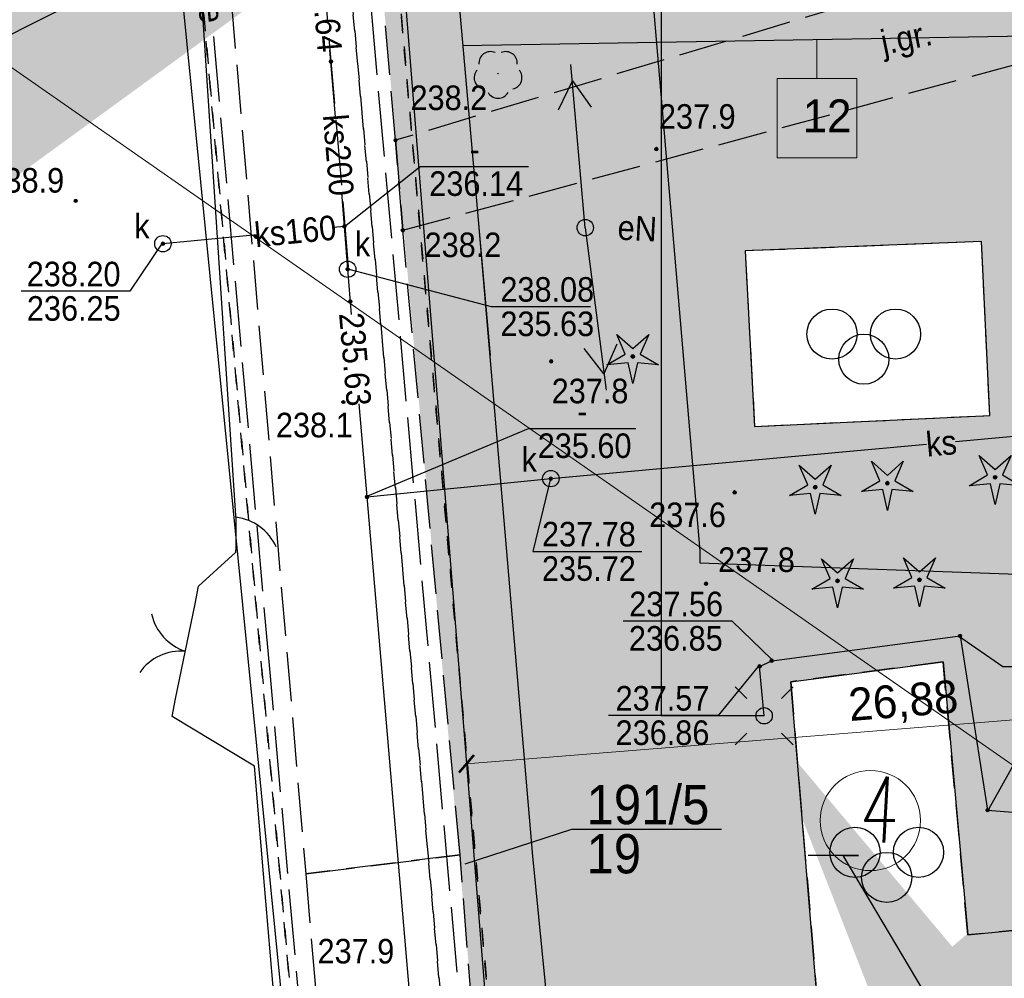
# Model space of a CAD drawing. Extents: x 40810 to 6568062, y -66833 to 5647239.
# Tile 6 of 43: x 6567737 to 6567767, y 5646962 to 5646991. Entities that reach past the tile are written whole.
import ezdxf
from ezdxf import colors
from ezdxf.entities.mleader import LeaderData, LeaderLine
from ezdxf.enums import TextEntityAlignment as Align
from ezdxf.math import Vec2, Vec3

# ---------------------------------------------------------------- set-up
doc = ezdxf.new("R2010")
doc.units = 0
doc.header["$MEASUREMENT"] = 0
for name, pattern in [('ACAD_ISO10W100', [18, 12, -3, 0, -3]), ('DGN_STYLE_2191', [1, -0.25, 0.5, -0.25]), ('DGN_STYLE_9021', [7.5, 3.75, 3.75]), ('KTJZ01_05', [2, 1.5, -0.5]), ('MZ052010', [1.5, 1, -0.5]), ('PZAG_03_05', [9, 4.5, 4.5]), ('SUPE_P_01_05', [2.5, 2, -0.5]), ('SUPK_P_01_05', [2.5, 2, -0.5]), ('SUPW_P_01_05', [2.5, 2, -0.5])]:
    doc.linetypes.add(name, pattern=pattern)
doc.layers.get('0').update_dxf_attribs({"linetype": 'CONTINUOUS'})
doc.layers.get('Defpoints').update_dxf_attribs({"linetype": 'CONTINUOUS'})
for name, color, linetype in [('BDOT1', 7, 'CONTINUOUS'), ('EWID', 7, 'CONTINUOUS'), ('GESUT1', 7, 'CONTINUOUS'), ('GESUT2', 7, 'CONTINUOUS'), ('PZAG', 7, 'CONTINUOUS'), ('Z-zielen', 62, 'CONTINUOUS')]:
    doc.layers.add(name, color=color, linetype=linetype)
for name, color, linetype, lineweight in [('E_opisy', 7, 'CONTINUOUS', 15), ('l. przekrojowa', 1, 'CONTINUOUS', 30), ('szraf1', 8, 'CONTINUOUS', 5), ('wymiarowanie', 176, 'CONTINUOUS', 9)]:
    doc.layers.add(name, color=color, linetype=linetype, lineweight=lineweight)
doc.styles.get("Standard").update_dxf_attribs({"font": 'GOTHIC.TTF'})
doc.styles.add('STYLE-GEO_140', font='geo_140.shx', dxfattribs={"bigfont": 'geo_140big.shx'})
doc.dimstyles.new('Skala 1-50', dxfattribs={"dimtxt": 1, "dimasz": 0.5, "dimexe": 0.5, "dimexo": 0.5, "dimgap": 0.2, "dimtad": 1, "dimtxsty": 'Standard', "dimblk": 'ARCHTICK', "dimcen": 0.5, "dimclrd": 256, "dimclre": 256, "dimadec": 0, "dimazin": 0, "dimtfac": 1, "dimtdec": 1, "dimtmove": 1, "dimatfit": 3, "dimldrblk": 'ARCHTICK', "dimfxl": 0, "dimlwd": -1, "dimlwe": -1, "dimarcsym": 0})
pattern_1 = [(0, (0.04, 0.02), (0, 1), [0, -1]), (0, (0.36, 0.04), (0, 1), [0, -1]), (0, (0.18, 0.26), (0, 1), [0, -1]), (0, (0.4, 0.42), (0, 1), [0, -1]), (0, (0.14, 0.48), (0, 1), [0, -1]), (0, (0.22, 0.72), (0, 1), [0, -1]), (0, (0.08, 0.9), (0, 1), [0, -1]), (0, (0.4, 0.88), (0, 1), [0, -1]), (0, (0.64, 0.92), (0, 1), [0, -1]), (0, (0.76, 0.68), (0, 1), [0, -1]), (0, (0.96, 0.66), (0, 1), [0, -1]), (0, (0.96, 0.3), (0, 1), [0, -1]), (0, (0.78, 0.18), (0, 1), [0, -1]), (0, (0.5, 0.24), (0, 1), [0, -1]), (0, (0.68, 0.42), (0, 1), [0, -1]), (0, (0.5, 0.6), (0, 1), [0, -1]), (0, (0.92, 0.04), (0, 1), [0, -1])]

# ---------------------------------------------------------------- blocks, each defined once
blk = doc.blocks.new('BUBS04_1')
at = {"layer": 'BDOT1', "color": 7, "linetype": 'Continuous'}
for centre in [(-1.917, 0.808), (1.883, 0.808), (-0.017, -0.692)]:
    blk.add_circle(centre, 1.5, dxfattribs=at)
blk = doc.blocks.new('BUBS00_1')
at = {"layer": 'BDOT1', "color": 7, "linetype": 'Continuous', "xscale": 1.700003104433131, "yscale": 1.700003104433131, "zscale": 1.700003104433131}
blk.add_blockref('BUBS04_1', (0, 0.1), dxfattribs=at)
blk = doc.blocks.new('KTOK02_5')
at = {"layer": 'BDOT1', "color": 7, "linetype": 'Continuous'}
for centre, radius, start, end in [((-5.07, -0.58), 5.1, 6.3346, 66.4772), ((5.07, -0.57), 5.09, 113.4577, 173.7302)]:
    blk.add_arc(centre, radius, start, end, dxfattribs=at)
blk = doc.blocks.new('KTOK04_3')
at = {"layer": 'BDOT1', "color": 7, "linetype": 'Continuous'}
blk.add_arc((5.07, -0.58), 5.1, 113.6745, 173.5136, dxfattribs=at)
blk = doc.blocks.new('DWG_H0_10')
at = {"layer": 'BDOT1', "linetype": 'Continuous'}
blk.add_hatch(color=7, dxfattribs=at).paths.add_polyline_path([(-0.1, 0, 1), (0.1, 0, 1)], flags=16)
at = {"layer": 'BDOT1', "color": 7, "linetype": 'Continuous'}
blk.add_lwpolyline([(-0.1, 0, 1), (0.1, 0, 1)], format="xyb", close=True, dxfattribs=at)
blk = doc.blocks.new('OBOP01_1')
at = {"layer": 'BDOT1', "color": 7, "linetype": 'Continuous'}
blk.add_lwpolyline([(-0.974, 1.341), (0, 0.48), (0.974, 1.341), (0.457, 0.148), (1.576, -0.512), (0.282, -0.389), (0, -1.657), (-0.282, -0.389), (-1.576, -0.512), (-0.457, 0.148), (-0.974, 1.341)], dxfattribs=at)
blk.add_circle((0, 0), 0.1, dxfattribs=at)
blk.add_blockref('DWG_H0_10', (0, 0), dxfattribs=at)
blk = doc.blocks.new('OBOP02_1')
at = {"layer": 'BDOT1', "color": 7, "linetype": 'Continuous'}
blk.add_circle((0, 0), 0.01, dxfattribs=at)
for centre, start, end in [((-0.47, 0.647), 66, 186), ((0.47, 0.647), 354, 114), ((-0.761, -0.247), 138, 258), ((0.761, -0.247), 282, 42), ((0, -0.8), 210, 330)]:
    blk.add_arc(centre, 0.7, start, end, dxfattribs=at)
blk = doc.blocks.new('DWG_H0_11')
at = {"layer": 'BDOT1', "linetype": 'Continuous'}
blk.add_hatch(color=7, dxfattribs=at).paths.add_polyline_path([(0.09, 0, 1), (-0.09, 0, 1)], flags=16)
at = {"layer": 'BDOT1', "color": 7, "linetype": 'Continuous'}
blk.add_lwpolyline([(0.09, 0, 1), (-0.09, 0, 1)], format="xyb", close=True, dxfattribs=at)
blk = doc.blocks.new('RTPW01_1')
at = {"layer": 'BDOT1', "color": 7, "linetype": 'Continuous'}
blk.add_circle((0, 0), 0.09, dxfattribs=at)
blk.add_blockref('DWG_H0_11', (0, 0), dxfattribs=at)
blk = doc.blocks.new('801_5')
at = {"layer": 'BDOT1', "linetype": 'Continuous'}
h = blk.add_hatch(color=7, dxfattribs=at)
edge = h.paths.add_edge_path()
edge.add_arc((-0.002, -0.004), 0.045, 0, 360)
at = {"layer": 'BDOT1', "color": 7, "linetype": 'Continuous'}
blk.add_circle((-0.002, -0.004), 0.045, dxfattribs=at)
blk = doc.blocks.new('SUSM04_1')
at = {"layer": 'GESUT1', "color": 235, "linetype": 'Continuous'}
blk.add_circle((0, 0), 0.5, dxfattribs=at)
blk = doc.blocks.new('SUSM01_1')
at = {"layer": 'GESUT1', "color": 235, "linetype": 'Continuous'}
for p, q in [((-1.768, 1.768), (-1.061, 1.061)), ((1.768, 1.768), (1.061, 1.061)), ((-1.768, -1.768), (-1.061, -1.061)), ((1.768, -1.768), (1.061, -1.061))]:
    blk.add_line(p, q, dxfattribs=at)
blk.add_circle((0, 0), 0.5, dxfattribs=at)
blk = doc.blocks.new('SUPE04_2')
at = {"layer": 'GESUT1', "color": 230, "linetype": 'Continuous'}
for p, q in [((0.004, -4.999), (0.004, 5.001)), ((-0.996, 2.301), (0.004, 4.001)), ((0.004, 4.001), (1.004, 2.301))]:
    blk.add_line(p, q, dxfattribs=at)
blk = doc.blocks.new('SUPE00_2')
at = {"layer": 'GESUT1', "color": 230, "linetype": 'Continuous', "rotation": 270}
blk.add_blockref('SUPE04_2', (4.999, 0.004), dxfattribs=at)
blk = doc.blocks.new('SUPE04_3')
at = {"layer": 'GESUT1', "color": 230, "linetype": 'Continuous'}
for p, q in [((0.005, -5.001), (0.005, 4.999)), ((-0.995, 2.299), (0.005, 3.999)), ((0.005, 3.999), (1.005, 2.299))]:
    blk.add_line(p, q, dxfattribs=at)
blk = doc.blocks.new('SUPE00_3')
at = {"layer": 'GESUT1', "color": 230, "linetype": 'Continuous', "rotation": 270}
blk.add_blockref('SUPE04_3', (5.001, 0.005), dxfattribs=at)
blk = doc.blocks.new('SUUS22_1')
at = {"layer": 'GESUT1', "color": 202, "linetype": 'Continuous'}
blk.add_circle((0, 0), 0.5, dxfattribs=at)
blk = doc.blocks.new('DWG_H0_26')
at = {"layer": 'GESUT1', "linetype": 'Continuous'}
blk.add_hatch(color=230, dxfattribs=at).paths.add_polyline_path([(0.09, 0, 1), (-0.09, 0, 1)], flags=16)
at = {"layer": 'GESUT1', "color": 230, "linetype": 'Continuous'}
blk.add_lwpolyline([(0.09, 0, 1), (-0.09, 0, 1)], format="xyb", close=True, dxfattribs=at)
blk = doc.blocks.new('SUPS01_1')
at = {"layer": 'GESUT1', "color": 230, "linetype": 'Continuous'}
blk.add_circle((0, 0), 0.09, dxfattribs=at)
blk.add_blockref('DWG_H0_26', (0, 0), dxfattribs=at)
blk = doc.blocks.new('DWG_H0_27')
at = {"layer": 'GESUT1', "linetype": 'Continuous'}
blk.add_hatch(color=44, dxfattribs=at).paths.add_polyline_path([(-0.09, 0, 1), (0.09, 0, 1)], flags=16)
at = {"layer": 'GESUT1', "color": 44, "linetype": 'Continuous'}
blk.add_lwpolyline([(-0.09, 0, 1), (0.09, 0, 1)], format="xyb", close=True, dxfattribs=at)
blk = doc.blocks.new('SUPS00_1')
at = {"layer": 'GESUT1', "color": 44, "linetype": 'Continuous'}
blk.add_circle((0, 0), 0.09, dxfattribs=at)
blk.add_blockref('DWG_H0_27', (0, 0), dxfattribs=at)
blk = doc.blocks.new('_ArchTick')
at = {"color": 0, "linetype": 'ByBlock', "const_width": 0.15}
blk.add_lwpolyline([(-0.5, -0.5), (0.5, 0.5)], dxfattribs=at)
blk = doc.blocks.new('*D275')
at = {"layer": 'Defpoints', "color": 0}
for p in [(6567777.266, 5646974.045), (6567750.47, 5646971.896), (6567750.746, 5646968.455)]:
    blk.add_point(p, dxfattribs=at)
at = {"layer": 'wymiarowanie'}
for p, q in [((6567777.306, 5646973.546), (6567777.581, 5646970.105)), ((6567750.51, 5646971.398), (6567750.786, 5646967.957)), ((6567777.542, 5646970.603), (6567750.746, 5646968.455))]:
    blk.add_line(p, q, dxfattribs=at)
at = {"layer": 'wymiarowanie', "linetype": 'Continuous', "xscale": 0.5, "yscale": 0.5, "zscale": 0.5}
for p, rotation in [((6567777.542, 5646970.603), 4.583369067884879), ((6567750.746, 5646968.455), 184.5833690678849)]:
    blk.add_blockref('_ArchTick', p, dxfattribs=dict(at, rotation=rotation))
at = {"layer": 'wymiarowanie', "color": 0, "linetype": 'Continuous', "insert": (6567764.082, 5646970.298), "char_height": 1, "attachment_point": 5, "rotation": 4.5834}
blk.add_mtext('26,88', dxfattribs=at)
blk = doc.blocks.new('*D306')
at = {"layer": 'Defpoints', "color": 0}
for p in [(6567735.332, 5646990.777), (6567796.86, 5646947.89)]:
    blk.add_point(p, dxfattribs=at)
at = {"layer": 'wymiarowanie'}
blk.add_line((6567786.464, 5646955.136), (6567735.332, 5646990.777), dxfattribs=at)
at = {"layer": 'wymiarowanie', "linetype": 'Continuous', "xscale": 0.5, "yscale": 0.5, "zscale": 0.5, "rotation": 145.122668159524}
blk.add_blockref('_ArchTick', (6567735.332, 5646990.777), dxfattribs=at)
at = {"layer": 'wymiarowanie', "color": 0, "linetype": 'Continuous', "insert": (6567785.805, 5646956.464), "char_height": 1, "attachment_point": 5, "rotation": 325.1227}
blk.add_mtext('R75', dxfattribs=at)

msp = doc.modelspace()

# ---------------------------------------------------------------- hatches: boundary and pattern name
at = {"layer": 'szraf1', "true_color": 0xc7c8ca}
h = msp.add_hatch(dxfattribs=at)
h.set_pattern_fill('ANSI37', color=9, scale=2, style=0)
h.set_pattern_definition([(45, (0, 0), (-0.1767766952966, 0.1767766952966), []), (135, (0, 0), (-0.1767766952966, -0.1767766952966), [])])
h.paths.add_polyline_path([(6567823.29, 5646949.789), (6567823.25, 5646947.076), (6567815.665, 5646947.38, 0.196657), (6567818.004, 5646952.37), (6567818.832, 5646976.873, 0.160815), (6567817.35, 5646983.958), (6567809.203, 5646997.768, 0.265433), (6567799.729, 5647003.178), (6567753.063, 5647002.39, 0.208172), (6567747.98, 5647000.075), (6567747.21, 5647008.79), (6567747.35, 5647008.792, 0.163859), (6567751.584, 5647007.366), (6567799.729, 5647008.178, -0.27448), (6567813.51, 5647000.308), (6567821.657, 5646986.499, -0.142644), (6567823.867, 5646977.829), (6567822.996, 5646952.047, 0.081845)])
at = {"layer": 'wymiarowanie', "linetype": 'Continuous', "true_color": 0xffffff}
msp.add_hatch(color=7, dxfattribs=at).paths.add_polyline_path([(6567760.227, 5646986.952), (6567762.655, 5646986.952), (6567762.655, 5646989.372), (6567760.227, 5646989.372)])
at = {"layer": 'Z-zielen', "linetype": 'Continuous'}
h = msp.add_hatch(dxfattribs=at)
h.set_pattern_fill('STIPPLE', color=256, style=0)
h.set_pattern_definition(pattern_1)
h.paths.add_polyline_path([(6567834.6, 5646957.495), (6567823.191, 5646957.827), (6567823.445, 5646965.336), (6567828.442, 5646965.168), (6567828.864, 5646977.66), (6567823.867, 5646977.829, 0.142655), (6567821.657, 5646986.499), (6567813.237, 5647000.769, 0.26076), (6567799.458, 5647008.176), (6567751.703, 5647007.367), (6567753.913, 5647007.405), (6567751.011, 5647008.834), (6567829.898, 5647009.741)])
h.paths.add_polyline_path([(6567821.79, 5646988.53), (6567828.8, 5646988.46), (6567828.94, 5647000.44), (6567821.94, 5647000.52)], flags=16)
h.paths.add_polyline_path([(6567821.94, 5647003.02), (6567820.471, 5647003.038), (6567820.304, 5646991.747), (6567818.548, 5646991.769), (6567820.448, 5646988.547), (6567821.79, 5646988.53)], flags=16)
h.paths.add_polyline_path([(6567829.53, 5646985.826, 1), (6567825.131, 5646985.826, 1)], flags=16)
h.paths.add_polyline_path([(6567821.94, 5647003.02), (6567825.04, 5647003.02), (6567825.04, 5647000.52), (6567821.94, 5647000.52)], flags=16)
edge = h.paths.add_edge_path()
edge.add_arc((6567747.432, 5647001.681), 7.112, -80.8591, 5.919, ccw=False)
edge.add_line((6567748.561, 5646994.662), (6567748.006, 5647000.103))
edge.add_arc((6567753.178, 5646995.4), 6.991, 91.0011, 137.7188, ccw=False)
edge.add_line((6567753.056, 5647002.39), (6567754.503, 5647002.414))
h = msp.add_hatch(dxfattribs=at)
h.set_pattern_fill('STIPPLE', color=256, style=0)
h.set_pattern_definition(pattern_1)
h.paths.add_polyline_path([(6567747.986, 5647000), (6567748.781, 5646991.01), (6567776.084, 5646990.814), (6567776.232, 5646993.84), (6567795.523, 5646992.896, 0.450494), (6567796.571, 5646993.97), (6567796.5, 5646998.125), (6567782.902, 5646997.894), (6567782.843, 5647001.405), (6567772.844, 5647001.236), (6567772.819, 5647002.724), (6567753.063, 5647002.39, 0.214723)])
h = msp.add_hatch(dxfattribs=at)
h.set_pattern_fill('STIPPLE', color=256, style=0)
h.set_pattern_definition(pattern_1)
h.paths.add_polyline_path([(6567775.17, 5646972.145), (6567787.446, 5646971.544), (6567787.305, 5646968.647), (6567791.261, 5646968.454), (6567790.19, 5646952.48), (6567787.87, 5646952.48), (6567787.85, 5646951.258), (6567790.19, 5646951.22), (6567790.127, 5646950.807), (6567787.566, 5646950.859), (6567787.53, 5646949.942), (6567790.37, 5646949.88), (6567790.309, 5646948.376), (6567752.41, 5646949.92), (6567748.781, 5646991.01), (6567776.084, 5646990.814)])
h.paths.add_polyline_path([(6567769.49, 5646963.57), (6567769.69, 5646959.99), (6567765.56, 5646959.52), (6567765.45, 5646960.15), (6567761.58, 5646959.68), (6567760.64, 5646970.96), (6567765.29, 5646971.57), (6567766.05, 5646963.23)], flags=16)
h.paths.add_polyline_path([(6567790.48, 5646963.51), (6567784.64, 5646963.65), (6567784.66, 5646963.02), (6567781.15, 5646963.05), (6567781.14, 5646963.89), (6567777.12, 5646964.03), (6567777.02, 5646958.94), (6567780.99, 5646958.95), (6567781.01, 5646959.47), (6567784.58, 5646959.46), (6567784.6, 5646958.92), (6567788.13, 5646958.93), (6567790.42, 5646961)], flags=16)
h.paths.add_polyline_path([(6567759.25, 5646984.11), (6567759.54, 5646978.75), (6567766.72, 5646979.09), (6567766.46, 5646984.4)], flags=16)
h.paths.add_polyline_path([(6567774.68, 5646960.16), (6567767.82, 5646959.54), (6567767.72, 5646956.71), (6567774.51, 5646956.86)], flags=16)

# ---------------------------------------------------------------- linework, layer by layer
at = {"lineweight": 5}
msp.add_circle((6567763.073, 5646966.723), 1.53, dxfattribs=at)
at = {"layer": 'BDOT1', "color": 7, "linetype": 'KTJZ01_05'}
for points in [[(6567740.08, 5647032.17), (6567740.84, 5647023.67), (6567745.84, 5646965.1), (6567750.55, 5646965.68), (6567748.8, 5646984.74), (6567748.58, 5646987.49), (6567745.36, 5647023.84), (6567744.6, 5647032.25)], [(6567776.22, 5646946.92), (6567755.69, 5646947.94), (6567753.35, 5646949.66), (6567751.55, 5646952.88), (6567750.55, 5646965.68), (6567745.84, 5646965.1), (6567746.8, 5646953.77), (6567746.76, 5646952.21), (6567746.21, 5646950.43), (6567744.59, 5646948.29)]]:
    msp.add_lwpolyline(points, dxfattribs=at)
at = {"layer": 'BDOT1', "color": 7, "linetype": 'DGN_STYLE_9021'}
for points in [[(6567743.71, 5646975.98), (6567743.71, 5646976.03), (6567742.5, 5646994.41), (6567740.95, 5647008.04)], [(6567752.77, 5646965.64), (6567751.12, 5646984.94)], [(6567742.461, 5646973.342), (6567742.57, 5646973.88), (6567743.71, 5646974.92), (6567743.71, 5646974.98)], [(6567744.55, 5646965.1), (6567744.28, 5646968.38), (6567741.76, 5646969.9), (6567741.869, 5646970.436)], [(6567775.39, 5646951.41), (6567754.08, 5646952.37), (6567752.77, 5646965.64)], [(6567732.12, 5646952.29), (6567745.69, 5646951.75), (6567744.55, 5646965.1)]]:
    msp.add_lwpolyline(points, dxfattribs=at)
at = {"layer": 'BDOT1', "color": 7, "linetype": 'KTJZ01_05'}
msp.add_lwpolyline([(6567748.58, 5646987.49), (6567748.8, 5646984.74), (6567767.38, 5646989.77), (6567776.79, 5646991.74), (6567800.63, 5646990.6), (6567800.82, 5646993.77), (6567776.54, 5646994.91), (6567766.35, 5646992.81)], close=True, dxfattribs=at)
at = {"layer": 'BDOT1', "color": 7, "linetype": 'Continuous'}
for points in [[(6567759.25, 5646984.11), (6567759.54, 5646978.75), (6567766.72, 5646979.09), (6567766.46, 5646984.4), (6567759.25, 5646984.11)], [(6567743.71, 5646975.98), (6567743.71, 5646974.98)], [(6567741.869, 5646970.436), (6567742.461, 5646973.342)], [(6567769.49, 5646963.57), (6567769.69, 5646959.99), (6567765.56, 5646959.52), (6567765.45, 5646960.15), (6567761.58, 5646959.68), (6567760.64, 5646970.96), (6567765.29, 5646971.57), (6567766.05, 5646963.23), (6567769.49, 5646963.57)]]:
    msp.add_lwpolyline(points, dxfattribs=at)
at = {"layer": 'BDOT1', "color": 7, "linetype": 'MZ052010'}
for points in [[(6567759.25, 5646984.11), (6567759.54, 5646978.75), (6567766.72, 5646979.09), (6567766.46, 5646984.4)], [(6567760.64, 5646970.96), (6567761.58, 5646959.68), (6567765.45, 5646960.15), (6567765.56, 5646959.52), (6567769.69, 5646959.99), (6567769.49, 5646963.57), (6567766.05, 5646963.23), (6567765.29, 5646971.57)]]:
    msp.add_lwpolyline(points, close=True, dxfattribs=at)
at = {"layer": 'EWID', "color": 92, "linetype": 'DGN_STYLE_2191'}
for p, q in [((6567739.12, 5647032.16), (6567746.37, 5646950.17)), ((6567746.37, 5646950.17), (6567739.12, 5647032.16)), ((6567750.97, 5646949.98), (6567745.74, 5647008.76)), ((6567745.74, 5647008.76), (6567750.97, 5646949.98)), ((6567752.41, 5646949.92), (6567747.783, 5647002.3)), ((6567747.783, 5647002.3), (6567752.41, 5646949.92))]:
    msp.add_line(p, q, dxfattribs=at)
at = {"layer": 'EWID', "color": 92, "linetype": 'Continuous'}
msp.add_lwpolyline([(6567750.71, 5646965.4), (6567753.96, 5646966.46), (6567758.53, 5646966.46)], dxfattribs=at)
at = {"layer": 'GESUT1', "color": 1, "linetype": 'Continuous'}
for p in [(6567756.684, 5647000.971), (6567759.83, 5646969.92)]:
    msp.add_line(p, (6567756.684, 5646969.92), dxfattribs=at)
at = {"layer": 'GESUT1', "color": 44, "linetype": 'Continuous'}
for points in [[(6567746.75, 5646988.2), (6567746.58, 5646990.24)], [(6567747.02, 5646984.86), (6567749.33, 5646986.69), (6567752.64, 5646986.69)], [(6567747.24, 5646982.17), (6567747.12, 5646983.55), (6567747.02, 5646984.86), (6567746.94, 5646985.88)], [(6567744.35, 5646984.6), (6567741.48, 5646984.33)], [(6567747.02, 5646984.86), (6567746.68, 5646984.83)], [(6567741.48, 5646984.38), (6567740.47, 5646982.88), (6567737.15, 5646982.88)], [(6567747.16, 5646983.55), (6567751.5, 5646982.41), (6567754.53, 5646982.41)], [(6567750.25, 5646946.98), (6567747.71, 5646976.6), (6567747.47, 5646979.44)], [(6567765.67, 5646978.29), (6567775.9, 5646979.23), (6567777.59, 5646979.14)], [(6567747.66, 5646976.6), (6567752.64, 5646978.69), (6567755.91, 5646978.69)], [(6567753.32, 5646977.16), (6567764.79, 5646978.21)], [(6567747.71, 5646976.6), (6567753.32, 5646977.16)], [(6567753.32, 5646977.2), (6567752.77, 5646974.94), (6567756.1, 5646974.94)]]:
    msp.add_lwpolyline(points, dxfattribs=at)
at = {"layer": 'GESUT1', "color": 230, "linetype": 'Continuous'}
for points in [[(6567760.06, 5646971.64), (6567758.85, 5646972.81), (6567755.53, 5646972.81)], [(6567759.83, 5646969.92), (6567759.69, 5646971.43), (6567760.06, 5646971.6), (6567765.81, 5646972.36), (6567766.65, 5646967.04), (6567777.04, 5646966.22), (6567783.41, 5646965.88)], [(6567765.76, 5646972.36), (6567767.12, 5646971.43), (6567770.47, 5646971.43)], [(6567759.69, 5646971.48), (6567758.43, 5646969.93), (6567755.08, 5646969.93)], [(6567766.65, 5646967), (6567767.52, 5646968.57), (6567770.86, 5646968.57)]]:
    msp.add_lwpolyline(points, dxfattribs=at)
at = {"layer": 'GESUT2', "color": 44, "linetype": 'SUPK_P_01_05'}
msp.add_lwpolyline([(6567747.147, 5646983.625), (6567745.784, 5646999.82)], dxfattribs=at)
at = {"layer": 'GESUT2', "color": 5, "linetype": 'SUPW_P_01_05'}
msp.add_lwpolyline([(6567751.21, 5646949.35), (6567751.35, 5646952.13), (6567747.55, 5646994.76)], dxfattribs=at)
at = {"layer": 'GESUT2', "color": 230, "linetype": 'SUPE_P_01_05'}
msp.add_lwpolyline([(6567745.664, 5646960.958), (6567745.87, 5646958.632), (6567746.62, 5646950.17), (6567744.752, 5646971.237), (6567742.992, 5646991.093)], dxfattribs=at)
at = {"layer": 'l. przekrojowa', "color": 7, "linetype": 'Continuous'}
msp.add_line((6567750.628, 5646990.382), (6567776.084, 5646990.814), dxfattribs=at)
msp.add_lwpolyline([(6567748.988, 5647008.897), (6567749.562, 5647002.452), (6567751.464, 5646980.915)], dxfattribs=at)
at = {"layer": 'PZAG', "color": 191, "linetype": 'PZAG_03_05'}
msp.add_lwpolyline([(6567752.96, 5647032.39), (6567757.87, 5646974.96), (6567757.87, 5646974.59), (6567831.71, 5646971.95)], dxfattribs=at)
at = {"layer": 'PZAG', "color": 53, "linetype": 'Continuous'}
for points in [[(6567739.51, 5646952.44), (6567745.63, 5646956.09), (6567738.08, 5647032.14)], [(6567745.63, 5647032.27), (6567751.62, 5646957.55), (6567751.62, 5646957.34), (6567758.07, 5646951.67)]]:
    msp.add_lwpolyline(points, dxfattribs=at)
at = {"layer": 'wymiarowanie', "color": 7, "linetype": 'Continuous'}
msp.add_line((6567761.441, 5646989.372), (6567761.441, 5646990.566), dxfattribs=at)
at = {"layer": 'wymiarowanie', "color": 30, "linetype": 'KTJZ01_05', "const_width": 1}
msp.add_lwpolyline([(6567786.84, 5647009.46), (6567747.21, 5647008.79), (6567747.783, 5647002.3), (6567752.41, 5646949.92), (6567823.25, 5646947.076), (6567823.41, 5646957.82), (6567834.6, 5646957.54), (6567830.44, 5647003.7), (6567829.858, 5647010.193), (6567786.84, 5647009.46)], dxfattribs=at)
at = {"layer": 'wymiarowanie', "color": 7, "linetype": 'Continuous'}
msp.add_lwpolyline([(6567760.227, 5646986.952), (6567762.655, 5646986.952), (6567762.655, 5646989.372), (6567760.227, 5646989.372)], close=True, dxfattribs=at)
at = {"layer": 'wymiarowanie', "color": 1, "linetype": 'ACAD_ISO10W100', "ltscale": 0.3}
msp.add_arc((6567796.86, 5646947.89), 75, 29.26094, 153.76929, dxfattribs=at)

# ---------------------------------------------------------------- block references
at = {"layer": 'BDOT1', "color": 7, "linetype": 'Continuous'}
for name, p, xscale, yscale, zscale in [('OBOP02_1', (6567751.71, 5646989.52), 0.5, 0.5, 0.5), ('RTPW01_1', (6567748.58, 5646987.49), 0.5, 0.5, 0.5), ('RTPW01_1', (6567756.54, 5646987.22), 0.5, 0.5, 0.5), ('RTPW01_1', (6567738.82, 5646985.64), 0.5, 0.5, 0.5), ('RTPW01_1', (6567744.32, 5646984.55), 0.5, 0.5, 0.5), ('RTPW01_1', (6567748.8, 5646984.74), 0.5, 0.5, 0.5), ('BUBS00_1', (6567762.88, 5646981.13), 0.2999981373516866, 0.2999981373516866, 0.2999981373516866), ('OBOP01_1', (6567755.82, 5646980.89), 0.5, 0.5, 0.5), ('RTPW01_1', (6567753.33, 5646980.74), 0.5, 0.5, 0.5), ('OBOP01_1', (6567763.59, 5646977.02), 0.5, 0.5, 0.5), ('OBOP01_1', (6567766.88, 5646977.2), 0.5, 0.5, 0.5), ('OBOP01_1', (6567761.39, 5646976.9), 0.5, 0.5, 0.5), ('RTPW01_1', (6567758.93, 5646976.74), 0.5, 0.5, 0.5), ('OBOP01_1', (6567762.07, 5646974.04), 0.5, 0.5, 0.5), ('OBOP01_1', (6567764.57, 5646974.07), 0.5, 0.5, 0.5), ('RTPW01_1', (6567758.06, 5646973.95), 0.5, 0.5, 0.5), ('BUBS00_1', (6567763.58, 5646965.31), 0.2999981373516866, 0.2999981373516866, 0.2999981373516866)]:
    msp.add_blockref(name, p, dxfattribs=dict(at, xscale=xscale, yscale=yscale, zscale=zscale))
msp.add_blockref('801_5', (6567746.99, 5646979.5), dxfattribs=at)
for name, p, xscale, yscale, zscale, rotation in [('KTOK04_3', (6567743.71, 5646975.98), 0.2999981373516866, 0.2999981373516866, 0.2999981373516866, 270), ('KTOK02_5', (6567742.16, 5646971.89), 0.2999987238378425, 0.2999987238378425, 0.2999987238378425, 78.49646490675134)]:
    msp.add_blockref(name, p, dxfattribs=dict(at, xscale=xscale, yscale=yscale, zscale=zscale, rotation=rotation))
at = {"layer": 'GESUT1', "color": 44, "linetype": 'Continuous', "xscale": 0.5, "yscale": 0.5, "zscale": 0.5}
for p in [(6567746.61, 5646989.89), (6567747.02, 5646984.86), (6567741.48, 5646984.33), (6567747.12, 5646983.55), (6567747.2, 5646982.57), (6567753.32, 5646977.16), (6567747.71, 5646976.6)]:
    msp.add_blockref('SUPS00_1', p, dxfattribs=at)
at = {"layer": 'GESUT1', "color": 230, "linetype": 'Continuous'}
for name, xscale, yscale, zscale, rotation in [('SUPE00_2', 0.4999979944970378, 0.4999979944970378, 0.4999979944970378, 94.99988045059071), ('SUPE00_3', 0.5000012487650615, 0.5000012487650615, 0.5000012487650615, 277.2997474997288)]:
    msp.add_blockref(name, (6567754.37, 5646984.82), dxfattribs=dict(at, xscale=xscale, yscale=yscale, zscale=zscale, rotation=rotation))
at = {"layer": 'GESUT1', "color": 235, "linetype": 'Continuous', "xscale": 0.5, "yscale": 0.5, "zscale": 0.5}
for name, p in [('SUSM04_1', (6567754.37, 5646984.82)), ('SUSM01_1', (6567759.83, 5646969.92))]:
    msp.add_blockref(name, p, dxfattribs=at)
at = {"layer": 'GESUT1', "color": 202, "linetype": 'Continuous', "xscale": 0.5, "yscale": 0.5, "zscale": 0.5}
for p in [(6567741.48, 5646984.33), (6567747.12, 5646983.55), (6567753.32, 5646977.16)]:
    msp.add_blockref('SUUS22_1', p, dxfattribs=at)
at = {"layer": 'GESUT1', "color": 230, "linetype": 'Continuous', "xscale": 0.5, "yscale": 0.5, "zscale": 0.5}
for p in [(6567765.81, 5646972.36), (6567759.69, 5646971.43), (6567760.06, 5646971.6), (6567766.65, 5646967.04)]:
    msp.add_blockref('SUPS01_1', p, dxfattribs=at)

# ---------------------------------------------------------------- texts
at = {"layer": 'BDOT1', "color": 7, "linetype": 'Continuous', "style": 'STYLE-GEO_140', "width": 0.93328}
msp.add_text('j.gr.', height=0.75, rotation=11.7322, dxfattribs=at).set_placement((6567764.169, 5646990.62), align=Align.MIDDLE_CENTER)
for s, p in [('238.2', (6567750.208, 5646988.785)), ('237.9', (6567757.79, 5646988.215)), ('238.9', (6567737.297, 5646986.265)), ('238.2', (6567750.638, 5646984.295)), ('237.8', (6567754.517, 5646979.835)), ('237.6', (6567757.493, 5646976.055)), ('237.8', (6567759.597, 5646974.685))]:
    msp.add_text(s, height=0.75, dxfattribs=at).set_placement(p, align=Align.MIDDLE_CENTER)
at = {"layer": 'BDOT1', "color": 7, "linetype": 'Continuous', "style": 'STYLE-GEO_140', "width": 0.93336}
for s, p in [('238.1', (6567744.93, 5646978.42)), ('237.9', (6567746.2, 5646962.36))]:
    msp.add_text(s, height=0.75, dxfattribs=at).set_placement(p)
at = {"layer": 'EWID', "color": 92, "linetype": 'Continuous', "style": 'STYLE-GEO_140', "width": 0.93335}
for s, p in [('191/5', (6567754.41, 5646966.61)), ('19', (6567754.41, 5646965.11))]:
    msp.add_text(s, height=1.2, dxfattribs=at).set_placement(p)
at = {"layer": 'GESUT1', "color": 44, "linetype": 'Continuous', "style": 'STYLE-GEO_140', "width": 0.93328}
for s, rotation, p in [('235.64', 274.6291, (6567746.465, 5646991.608)), ('ks200', 274.6755, (6567746.839, 5646987.037)), ('ks160', 5.4647, (6567745.521, 5646984.715)), ('235.63', 274.8523, (6567747.35, 5646980.802)), ('ks', 5.2379, (6567765.238, 5646978.244))]:
    msp.add_text(s, height=0.75, rotation=rotation, dxfattribs=at).set_placement(p, align=Align.MIDDLE_CENTER)
at = {"layer": 'GESUT1', "color": 44, "linetype": 'Continuous', "style": 'STYLE-GEO_140', "width": 0.93336}
for p in [(6567750.994, 5646986.84), (6567754.284, 5646978.84)]:
    msp.add_text('-', height=0.75, dxfattribs=at).set_placement(p, align=Align.CENTER)
for s, p in [('236.14', (6567749.61, 5646985.79)), ('238.08', (6567751.78, 5646982.56)), ('235.63', (6567751.78, 5646981.51)), ('235.60', (6567752.92, 5646977.79)), ('237.78', (6567753.05, 5646975.09)), ('235.72', (6567753.05, 5646974.04))]:
    msp.add_text(s, height=0.75, dxfattribs=at).set_placement(p)
at = {"layer": 'GESUT1', "color": 250, "linetype": 'Continuous', "style": 'STYLE-GEO_140', "width": 0.93328}
for p in [(6567740.843, 5646984.865), (6567747.573, 5646984.325), (6567752.663, 5646977.745)]:
    msp.add_text('k', height=0.75, dxfattribs=at).set_placement(p, align=Align.MIDDLE_CENTER)
at = {"layer": 'GESUT1', "color": 1, "linetype": 'Continuous', "style": 'STYLE-GEO_140', "width": 0.93328}
msp.add_text('eN', height=0.75, rotation=356.9548, dxfattribs=at).set_placement((6567755.96, 5646984.801), align=Align.MIDDLE_CENTER)
at = {"layer": 'GESUT1', "color": 44, "linetype": 'Continuous', "style": 'STYLE-GEO_140', "width": 0.93336}
for s, p in [('238.20', (6567740.187, 5646983.03)), ('236.25', (6567740.192, 5646981.98))]:
    msp.add_text(s, height=0.75, dxfattribs=at).set_placement(p, align=Align.RIGHT)
at = {"layer": 'GESUT1', "color": 230, "linetype": 'Continuous', "style": 'STYLE-GEO_140', "width": 0.93336}
for s, p in [('237.56', (6567758.576, 5646972.96)), ('236.85', (6567758.566, 5646971.91)), ('237.57', (6567758.159, 5646970.08)), ('236.86', (6567758.159, 5646969.03))]:
    msp.add_text(s, height=0.75, dxfattribs=at).set_placement(p, align=Align.RIGHT)
at = {"layer": 'GESUT2', "color": 230, "linetype": 'Continuous', "style": 'STYLE-GEO_140', "width": 0.93328}
msp.add_text('proj.e', height=0.75, rotation=275.0661, dxfattribs=at).set_placement((6567742.886, 5646992.24), align=Align.MIDDLE_CENTER)
at = {"layer": 'wymiarowanie', "color": 7, "linetype": 'Continuous', "insert": (6567761.007, 5646988.735), "char_height": 1, "width": 2.94249, "attachment_point": 1}
msp.add_mtext('12', dxfattribs=at)

# ---------------------------------------------------------------- dimensions: what is measured, and where the dimension line sits
at = {"layer": 'wymiarowanie', "color": 1, "linetype": 'Continuous'}
dim = msp.add_radius_dim(center=(6567796.86, 5646947.89), mpoint=(6567735.332, 5646990.777), dimstyle='Skala 1-50', dxfattribs=at)
dim.commit()
dim.dimension.update_dxf_attribs({"geometry": '*D306', "text_midpoint": (6567781.4, 5646950.145), "dimtype": 164})
at = {"layer": 'wymiarowanie', "linetype": 'Continuous'}
dim = msp.add_aligned_dim(p1=(6567777.266, 5646974.045), p2=(6567750.47, 5646971.896), distance=3.452, dimstyle='Skala 1-50', dxfattribs=at)
dim.commit()
dim.dimension.update_dxf_attribs({"geometry": '*D275', "text_midpoint": (6567764.082, 5646970.298)})

# ---------------------------------------------------------------- leaders
at = {"layer": 'E_opisy', "linetype": 'ByBlock'}
ml = msp.add_multileader_mtext('Standard', dxfattribs=at)
ml.set_content('{\\Fsimplex.shx|c1;\\Q3;\\W0.7; 3}', color=256)
ml.set_leader_properties()
ml.build(insert=Vec2(0, 0))
ml.multileader.update_dxf_attribs({"text_left_attachment_type": 5, "text_right_attachment_type": 5, "dogleg_length": 0.36, "arrow_head_size": 300})
ctx = ml.context
ctx.base_point, ctx.char_height, ctx.arrow_head_size, ctx.landing_gap_size, ctx.plane_origin = Vec3(6567802.978, 5646965.478), 2, 300, 0, Vec3(6567821.747, 5646956.11)
ctx.left_attachment, ctx.right_attachment, ctx.text_align_type = 5, 5, 2
notes = []
notes.append((ctx, [(0, (1, 1, 0), (6567806.46, 5646965.478), (-1, 0), 1.242, [(0, [(6567809.579, 5646962.712)], 0, [])])]))
ctx.mtext.insert, ctx.mtext.alignment, ctx.mtext.flow_direction = Vec3(6567805.218, 5646967.878), 3, 5
ml = msp.add_multileader_mtext('Standard', dxfattribs=at)
ml.set_content('{\\Fsimplex.shx|c1;\\Q3;\\W0.7;1,2}', color=256)
ml.set_leader_properties()
ml.build(insert=Vec2(0, 0))
ml.multileader.update_dxf_attribs({"text_left_attachment_type": 5, "text_right_attachment_type": 5, "dogleg_length": 0.36, "arrow_head_size": 200})
ctx = ml.context
ctx.base_point, ctx.char_height, ctx.arrow_head_size, ctx.landing_gap_size, ctx.plane_origin = Vec3(6567803.389, 5646954.179), 2, 200, 0, Vec3(6567821.18, 5646944.811)
ctx.left_attachment, ctx.right_attachment, ctx.text_align_type = 5, 5, 2
notes.append((ctx, [(0, (1, 1, 0), (6567806.349, 5646954.16), (-1, 0), 0.36, [(0, [(6567809.856, 5646949.65)], 0, [])])]))
ctx.mtext.insert, ctx.mtext.alignment, ctx.mtext.flow_direction = Vec3(6567805.989, 5646956.56), 3, 5
ml = msp.add_multileader_mtext('Standard', dxfattribs=at)
ml.set_content('{\\Fsimplex.shx|c1;\\Q3;\\W0.7;7}', color=256)
ml.set_leader_properties()
ml.build(insert=Vec2(0, 0))
ml.multileader.update_dxf_attribs({"text_left_attachment_type": 5, "text_right_attachment_type": 5, "dogleg_length": 0.36, "arrow_head_size": 300})
ctx = ml.context
ctx.base_point, ctx.char_height, ctx.arrow_head_size, ctx.landing_gap_size, ctx.plane_origin = Vec3(6567753.094, 5646999.615), 2, 300, 0, Vec3(6567768.852, 5646994.369)
ctx.left_attachment, ctx.right_attachment, ctx.text_align_type = 5, 5, 2
notes.append((ctx, [(0, (1, 1, 0), (6567754.489, 5646999.615), (-1, 0), 0.461, [(0, [(6567756.684, 5647000.721)], 0, [])])]))
ctx.mtext.insert, ctx.mtext.alignment, ctx.mtext.flow_direction = Vec3(6567754.027, 5647002.015), 3, 5
ml = msp.add_multileader_mtext('Standard', dxfattribs=at)
ml.set_content('{\\Fsimplex.shx|c1;\\Q3;\\W0.7; 6}', color=256)
ml.set_leader_properties()
ml.build(insert=Vec2(0, 0))
ml.multileader.update_dxf_attribs({"text_left_attachment_type": 5, "text_right_attachment_type": 5, "dogleg_length": 0.36, "arrow_head_size": 300})
ctx = ml.context
ctx.base_point, ctx.char_height, ctx.arrow_head_size, ctx.landing_gap_size, ctx.plane_origin = Vec3(6567783.414, 5646980.345), 2, 300, 0, Vec3(6567801.789, 5646977.106)
ctx.left_attachment, ctx.right_attachment, ctx.text_align_type = 5, 5, 2
notes.append((ctx, [(0, (1, 1, 0), (6567786.824, 5646980.345), (-1, 0), 1.242, [(0, [(6567789.621, 5646983.707)], 0, [])])]))
ctx.mtext.insert, ctx.mtext.alignment, ctx.mtext.flow_direction = Vec3(6567785.582, 5646982.745), 3, 5
ml = msp.add_multileader_mtext('Standard', dxfattribs=at)
ml.set_content('{\\Fsimplex.shx|c1;\\Q3;\\W0.7; 5}', color=256)
ml.set_leader_properties()
ml.build(insert=Vec2(0, 0))
ml.multileader.update_dxf_attribs({"text_left_attachment_type": 5, "text_right_attachment_type": 5, "dogleg_length": 0.36, "arrow_head_size": 300})
ctx = ml.context
ctx.base_point, ctx.char_height, ctx.arrow_head_size, ctx.landing_gap_size, ctx.plane_origin = Vec3(6567801.511, 5646976.341), 2, 300, 0, Vec3(6567819.958, 5646973.324)
ctx.left_attachment, ctx.right_attachment, ctx.text_align_type = 5, 5, 2
notes.append((ctx, [(0, (1, 1, 0), (6567804.993, 5646976.341), (-1, 0), 1.242, [(0, [(6567807.791, 5646979.925)], 0, [])])]))
ctx.mtext.insert, ctx.mtext.alignment, ctx.mtext.flow_direction = Vec3(6567803.751, 5646978.741), 3, 5
ml = msp.add_multileader_mtext('Standard', dxfattribs=at)
ml.set_content('{\\Fsimplex.shx|c1;\\Q3;\\W0.7;4}', color=256)
ml.set_leader_properties()
ml.build(insert=Vec2(0, 0))
ml.multileader.update_dxf_attribs({"text_left_attachment_type": 5, "text_right_attachment_type": 5, "dogleg_length": 0.36, "arrow_head_size": 300})
ctx = ml.context
ctx.base_point, ctx.char_height, ctx.arrow_head_size, ctx.landing_gap_size, ctx.plane_origin = Vec3(6567762.708, 5646965.653), 2, 300, 0, Vec3(6567772.031, 5646963.071)
ctx.left_attachment, ctx.right_attachment = 5, 5
notes.append((ctx, [(0, (1, 1, 0), (6567762.247, 5646965.653), (1, 0), 0.461, [(0, [(6567759.863, 5646969.672)], 0, [])])]))
ctx.mtext.insert, ctx.mtext.flow_direction = Vec3(6567762.708, 5646968.053), 5
for ctx, leaders in notes:
    for number, flags, end, landing, length, lines in leaders:
        leader = LeaderData()
        leader.index, (leader.has_last_leader_line, leader.has_dogleg_vector, leader.attachment_direction) = number, flags
        leader.last_leader_point, leader.dogleg_vector, leader.dogleg_length = Vec3(end), Vec3(landing), length
        for number, points, colour, breaks in lines:
            line = LeaderLine()
            line.index, line.vertices, line.color, line.breaks = number, Vec3.list(points), colors.encode_raw_color(colour), breaks
            leader.lines.append(line)
        ctx.leaders.append(leader)

doc.saveas('drawing.dxf')
